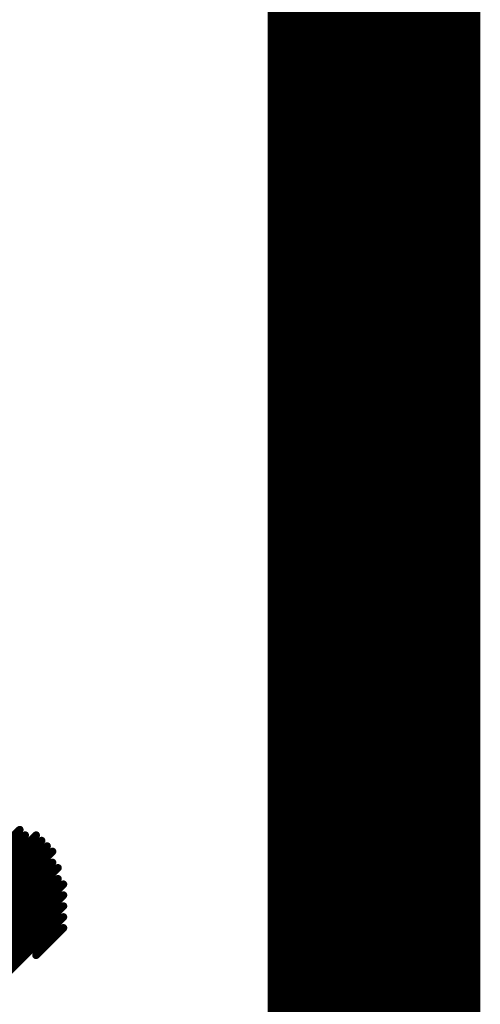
# Model space of a CAD drawing. Header units: inches. Extents: x -60 to 68, y -60 to 60.
# Tile 25 of 78: x -38.98 to -37.46, y 27.19 to 30.43. Entities that reach past the tile are written whole.
import ezdxf

# ---------------------------------------------------------------- set-up
doc = ezdxf.new("R2010")
doc.units = ezdxf.units.IN
doc.layers.add('Bottom Overlay', color=54, linetype='Continuous')
doc.layers.add('Top Copper', color=1, linetype='Continuous')

# ---------------------------------------------------------------- blocks, each defined once
blk = doc.blocks.new('LOGO_MSM_B_74')
at = {"layer": 'Bottom Overlay'}
for points in [[(-8.0137, -2.3368, 0.0254, 0.0254, 0), (-7.3025, -2.3368, 0.0254, 0.0254, 0)], [(-7.9883, -2.3622, 0.0254, 0.0254, 0), (-7.3025, -2.3622, 0.0254, 0.0254, 0)], [(-7.9629, -2.3876, 0.0254, 0.0254, 0), (-7.2771, -2.3876, 0.0254, 0.0254, 0)], [(-7.9375, -2.413, 0.0254, 0.0254, 0), (-7.2771, -2.413, 0.0254, 0.0254, 0)], [(-7.9121, -2.4384, 0.0254, 0.0254, 0), (-7.2771, -2.4384, 0.0254, 0.0254, 0)], [(-7.8613, -2.4638, 0.0254, 0.0254, 0), (-7.2771, -2.4638, 0.0254, 0.0254, 0)], [(-7.8359, -2.4892, 0.0254, 0.0254, 0), (-7.3025, -2.4892, 0.0254, 0.0254, 0)], [(-7.8105, -2.5146, 0.0254, 0.0254, 0), (-7.3025, -2.5146, 0.0254, 0.0254, 0)], [(-7.7851, -2.54, 0.0254, 0.0254, 0), (-7.3279, -2.54, 0.0254, 0.0254, 0)], [(-7.7597, -2.5654, 0.0254, 0.0254, 0), (-7.3279, -2.5654, 0.0254, 0.0254, 0)], [(-7.7089, -2.5908, 0.0254, 0.0254, 0), (-7.3533, -2.5908, 0.0254, 0.0254, 0)], [(-7.6835, -2.6162, 0.0254, 0.0254, 0), (-7.3787, -2.6162, 0.0254, 0.0254, 0)], [(-7.6581, -2.6416, 0.0254, 0.0254, 0), (-7.4041, -2.6416, 0.0254, 0.0254, 0)], [(-7.5565, -2.667, 0.0254, 0.0254, 0), (-7.4295, -2.667, 0.0254, 0.0254, 0)]]:
    blk.add_lwpolyline(points, format="xyseb", dxfattribs=at)
for points in [[(-7.3088, -2.3368, 0.0127, 0.0127, 1), (-7.2961, -2.3368, 0.0127, 0.0127, 1)], [(-7.3088, -2.3622, 0.0127, 0.0127, 1), (-7.2961, -2.3622, 0.0127, 0.0127, 1)], [(-7.2834, -2.3876, 0.0127, 0.0127, 1), (-7.2707, -2.3876, 0.0127, 0.0127, 1)], [(-7.2834, -2.413, 0.0127, 0.0127, 1), (-7.2707, -2.413, 0.0127, 0.0127, 1)], [(-7.2834, -2.4384, 0.0127, 0.0127, 1), (-7.2707, -2.4384, 0.0127, 0.0127, 1)], [(-7.2834, -2.4638, 0.0127, 0.0127, 1), (-7.2707, -2.4638, 0.0127, 0.0127, 1)], [(-7.3088, -2.4892, 0.0127, 0.0127, 1), (-7.2961, -2.4892, 0.0127, 0.0127, 1)], [(-7.3342, -2.54, 0.0127, 0.0127, 1), (-7.3215, -2.54, 0.0127, 0.0127, 1)], [(-7.3088, -2.5146, 0.0127, 0.0127, 1), (-7.2961, -2.5146, 0.0127, 0.0127, 1)], [(-7.3342, -2.5654, 0.0127, 0.0127, 1), (-7.3215, -2.5654, 0.0127, 0.0127, 1)], [(-7.3596, -2.5908, 0.0127, 0.0127, 1), (-7.3469, -2.5908, 0.0127, 0.0127, 1)], [(-7.385, -2.6162, 0.0127, 0.0127, 1), (-7.3723, -2.6162, 0.0127, 0.0127, 1)], [(-7.5629, -2.667, 0.0127, 0.0127, 1), (-7.5502, -2.667, 0.0127, 0.0127, 1)], [(-7.4358, -2.667, 0.0127, 0.0127, 1), (-7.4231, -2.667, 0.0127, 0.0127, 1)], [(-7.4104, -2.6416, 0.0127, 0.0127, 1), (-7.3977, -2.6416, 0.0127, 0.0127, 1)]]:
    blk.add_lwpolyline(points, format="xyseb", close=True, dxfattribs=at)

msp = doc.modelspace()

# ---------------------------------------------------------------- linework, layer by layer
at = {"layer": 'Top Copper'}
msp.add_lwpolyline([(-37.8117, -8.8658, 0.7, 0.7, 0), (-37.8117, 33.3103, 0.7, 0.7, 0)], format="xyseb", dxfattribs=at)

# ---------------------------------------------------------------- block references
at = {"rotation": 45}
msp.add_blockref('LOGO_MSM_B_74', (-35.4658, 34.5792), dxfattribs=at)

doc.saveas('drawing.dxf')
